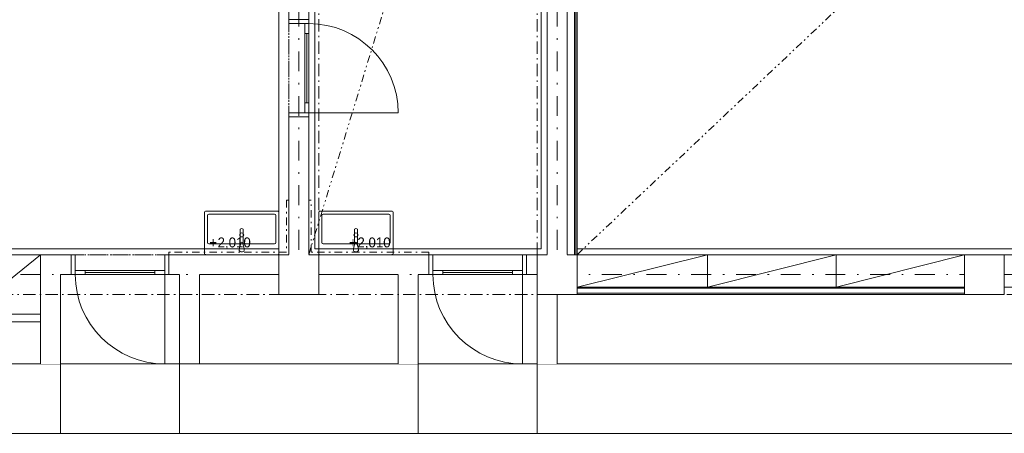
# Model space of a CAD drawing. Header units: millimetres. Extents: x -13540 to 53600, y -37870 to 10383.
# Tile 19 of 26: x 19791 to 29700, y -700 to 3470. Entities that reach past the tile are written whole.
import ezdxf

# ---------------------------------------------------------------- set-up
doc = ezdxf.new("R2010")
doc.units = ezdxf.units.MM
doc.header["$MEASUREMENT"] = 0
doc.set_wipeout_variables(frame=1)
for name, pattern in [('Wipeout_Contour', [1000, 0, -1000]), ('Čerchovaná', [450, 200, -117.5, 15, -117.5]), ('Čerchovaná M', [225, 125, -42.5, 15, -42.5]), ('Čerchovaná S', [175, 75, -42.5, 15, -42.5]), ('Čerchovaná se dvěma tečkami S', [202.5, 75, -32.5, 15, -32.5, 15, -32.5])]:
    doc.linetypes.add(name, pattern=pattern)
for name, color, linetype in [('02_Desky', 7, 'Continuous'), ('02_Zdi VNĚJŠÍ - nosné.obálka', 7, 'Continuous'), ('05_Obklady', 7, 'Continuous'), ('Nové_01_Zóny.dispozice', 7, 'Continuous'), ('Nové_02_Sloupy - nosné', 7, 'Continuous'), ('Nové_02_Trámy - nosné', 7, 'Continuous'), ('Nové_02_Zdi VNITŘNÍ - nenosné', 7, 'Continuous'), ('Nové_02_Zdi VNĚJŠÍ - nosné.obálka', 7, 'Continuous'), ('Nové_05_Obklady', 7, 'Continuous'), ('Nové_05_Podhledy', 7, 'Continuous'), ('Nové_05_Podlahy', 7, 'Continuous'), ('Nové_09_Interiér.nábytek', 7, 'Continuous'), ('Nové_09_Interiér.sanita a zařízení', 7, 'Continuous'), ('Nové_Konstrukce – Dělicí čáry vrstev', 7, 'Continuous'), ('Nové_Otvory – Dveře', 7, 'Continuous'), ('Nové_Výplně – Řezové', 7, 'Continuous')]:
    doc.layers.add(name, color=color, linetype=linetype)

msp = doc.modelspace()

# ---------------------------------------------------------------- linework, layer by layer
at = {"layer": '02_Zdi VNĚJŠÍ - nosné.obálka', "color": 251, "linetype": 'Continuous', "lineweight": 0, "flags": 128}
for points in [[(18500, -700), (20200, -700)], [(21400, -700), (23800, -700)], [(25000, -700), (31400, -700)]]:
    msp.add_lwpolyline(points, dxfattribs=at)
at = {"layer": 'Nové_01_Zóny.dispozice', "color": 251, "linetype": 'Continuous', "lineweight": 0, "flags": 128}
for points in [[(22400, 8890), (14200, 8890), (14200, 1160), (22400, 1160)], [(22760, 8890), (22760, 1160), (25040, 1160), (25040, 8890)], [(25400, 8890), (25400, 1160), (33600, 1160), (33600, 8890)]]:
    msp.add_lwpolyline(points, close=True, dxfattribs=at)
at = {"layer": 'Nové_02_Trámy - nosné', "color": 251, "linetype": 'Čerchovaná M', "lineweight": 0}
msp.add_line((22800, 700), (22400, 700), dxfattribs=at)
at = {"layer": 'Nové_02_Zdi VNĚJŠÍ - nosné.obálka', "color": 251, "linetype": 'Continuous', "lineweight": 0}
msp.add_line((22500, 3470), (22700, 3470), dxfattribs=at)
at = {"layer": 'Nové_02_Zdi VNĚJŠÍ - nosné.obálka', "color": 251, "linetype": 'Continuous', "lineweight": 0, "flags": 128}
for points in [[(22500, 8800), (22500, 3470)], [(22700, 3470), (22700, 8800)]]:
    msp.add_lwpolyline(points, dxfattribs=at)
at = {"layer": 'Nové_05_Podhledy', "color": 251, "linetype": 'Čerchovaná M', "lineweight": 0, "flags": 128}
for points in [[(14200, 1100), (22500, 1100), (22500, 8950), (14200, 8950)], [(22700, 1100), (25100, 1100), (25100, 8950), (22700, 8950)], [(25400, 1100), (33700, 1100), (33700, 8950), (25400, 8950)]]:
    msp.add_lwpolyline(points, close=True, dxfattribs=at)
at = {"layer": 'Nové_05_Podlahy', "color": 251, "linetype": 'Continuous', "lineweight": 0, "flags": 128}
for points in [[(25400, 775), (29300, 775), (29300, 1100), (29700, 1100), (29700, 775), (31200, 775), (31200, 1100), (31510, 1100), (31510, 900), (32490, 900), (32490, 1100), (33700, 1100), (33700, 2490), (33900, 2490), (33900, 3470), (33700, 3470), (33700, 8800), (25400, 8950)], [(22700, 8800), (22700, 1100), (23910, 1100), (23910, 900), (24890, 900), (24890, 1100), (25100, 1100), (25100, 8800)], [(23800, 900), (23800, -700), (25000, -700), (25000, 900)]]:
    msp.add_lwpolyline(points, close=True, dxfattribs=at)
at = {"layer": 'Nové_09_Interiér.nábytek', "color": 251, "linetype": 'Continuous', "lineweight": 0}
for p, q in [((19260, 500), (20000, 1100)), ((25400, 775), (26713.3, 1100)), ((26713.3, 775), (26713.3, 1100)), ((26713.3, 775), (28006.7, 1100)), ((28006.7, 775), (28006.7, 1100)), ((28006.7, 775), (29300, 1100))]:
    msp.add_line(p, q, dxfattribs=at)
at = {"layer": 'Nové_09_Interiér.nábytek', "color": 251, "linetype": 'Continuous', "lineweight": 0, "flags": 128}
for points in [[(18500, 500), (20000, 500), (20000, 1100), (18500, 1100)], [(25400, 775), (29300, 775), (29300, 1100), (25400, 1100)]]:
    msp.add_lwpolyline(points, close=True, dxfattribs=at)
at = {"layer": 'Nové_09_Interiér.sanita a zařízení', "color": 251, "linetype": 'Continuous', "lineweight": 0}
for p, q in [((21680, 1225), (21680, 1495)), ((21695, 1510), (22355, 1510)), ((22370, 1495), (22370, 1225)), ((22830, 1225), (22830, 1495)), ((22845, 1510), (23505, 1510)), ((23520, 1495), (23520, 1225)), ((22355, 1210), (21695, 1210)), ((23505, 1210), (22845, 1210))]:
    msp.add_line(p, q, dxfattribs=at)
at = {"layer": 'Nové_09_Interiér.sanita a zařízení', "color": 251, "linetype": 'Continuous', "lineweight": 0, "flags": 128}
for points in [[(22385, 1100), (21665, 1100, -0.414214), (21650, 1115), (21650, 1525, -0.414214), (21665, 1540), (22385, 1540, -0.414214), (22400, 1525), (22400, 1115, -0.414214)], [(23535, 1100), (22815, 1100, -0.414214), (22800, 1115), (22800, 1525, -0.414214), (22815, 1540), (23535, 1540, -0.414214), (23550, 1525), (23550, 1115, -0.414214)], [(22040.9, 1195.8), (22040.9, 1354, 0.166168), (22039.3, 1358.3, 0.394036), (22010.6, 1358.3, 0.169891), (22009, 1354), (22009, 1195.4), (22015.1, 1217.8, -0.833844), (22034.9, 1217.8)], [(23190.9, 1195.8), (23190.9, 1354, 0.166168), (23189.3, 1358.3, 0.394036), (23160.6, 1358.3, 0.169891), (23159, 1354), (23159, 1195.4), (23165.1, 1217.8, -0.833844), (23184.9, 1217.8)], [(22015.1, 1217.8), (21999, 1159, 1.192308), (22051, 1159), (22034.9, 1217.8, 0.833844)], [(23165.1, 1217.8), (23149, 1159, 1.192308), (23201, 1159), (23184.9, 1217.8, 0.833844)]]:
    msp.add_lwpolyline(points, format="xyb", close=True, dxfattribs=at)
at = {"layer": 'Nové_09_Interiér.sanita a zařízení', "color": 251, "linetype": 'Continuous', "lineweight": 0}
for centre in [(22025, 1300), (23175, 1300)]:
    msp.add_circle(centre, 20, dxfattribs=at)
for centre, start, end in [((21695, 1495), 90, 180), ((22355, 1495), 0, 90), ((22845, 1495), 90, 180), ((23505, 1495), 0, 90), ((21695, 1225), 180, 270), ((22355, 1225), 270, 0), ((22845, 1225), 180, 270), ((23505, 1225), 270, 0)]:
    msp.add_arc(centre, 15, start, end, dxfattribs=at)
at = {"layer": 'Nové_Otvory – Dveře', "color": 251, "linetype": 'Continuous', "lineweight": 0}
for p, q in [((22700, 3470), (22500, 3470)), ((22500, 3470), (22500, 3430)), ((22500, 3470), (22700, 3470)), ((22500, 3470), (22700, 3470)), ((22700, 3430), (22700, 3470)), ((22500, 3430), (22700, 3430)), ((22660, 3330), (22660, 3430)), ((22660, 3430), (22700, 3430)), ((22700, 3430), (22700, 3330)), ((22700, 3330), (22660, 3330)), ((22680, 3330), (22680, 2630)), ((22660, 2630), (22700, 2630)), ((20450, 900), (20450, 940)), ((20450, 920), (21150, 920)), ((21150, 940), (21150, 900)), ((24050, 900), (24050, 940)), ((24050, 920), (24750, 920)), ((24750, 940), (24750, 900))]:
    msp.add_line(p, q, dxfattribs=at)
at = {"layer": 'Nové_Otvory – Dveře', "color": 251, "linetype": 'Čerchovaná M', "lineweight": 0}
for p, q in [((20200, -700), (21400, -700)), ((23800, -700), (25000, -700))]:
    msp.add_line(p, q, dxfattribs=at)
at = {"layer": 'Nové_Otvory – Dveře', "color": 251, "linetype": 'Continuous', "lineweight": 0, "flags": 128}
for points in [[(22680, 3330), (22680, 2630), (22660, 2630), (22660, 3330)], [(22700, 3330), (22700, 2630), (22680, 2630), (22680, 3330)], [(20450, 920), (21150, 920), (21150, 940), (20450, 940)], [(20450, 900), (21150, 900), (21150, 920), (20450, 920)], [(24050, 920), (24750, 920), (24750, 940), (24050, 940)], [(24050, 900), (24750, 900), (24750, 920), (24050, 920)]]:
    msp.add_lwpolyline(points, close=True, dxfattribs=at)

# ---------------------------------------------------------------- texts
at = {"layer": '05_Obklady', "color": 251, "lineweight": 0, "char_height": 100, "attachment_point": 1}
for insert in [(21699.1, 1273.8), (23106.3, 1273.8)]:
    msp.add_mtext('\\A1;\\pt0,25000;+', dxfattribs=dict(at, insert=insert))

# ---------------------------------------------------------------- wipeouts: each hides what was drawn before it
at = {"color": 251, "linetype": 'Wipeout_Contour', "lineweight": 0, "ltscale": 86037.657696}
msp.add_wipeout([(21600, 0), (21600, 900), (21400, 900), (21400, 0)], dxfattribs=at).dxf.layer = 'Nové_Výplně – Řezové'

# ---------------------------------------------------------------- next in the draw order: linework, layer by layer
at = {"layer": '02_Desky', "color": 251, "linetype": 'Continuous', "lineweight": 0, "flags": 128}
msp.add_lwpolyline([(-11600, -11122.6), (-11600, -37870), (0, -37870), (0, -11470), (53600, -11470), (53600, 9980), (41780, 9980), (41780, 0), (18380, 0), (18380, -580), (18220, -580), (14080, -580), (13920, -580), (13920, 0), (0, 0), (0, 10010), (-11600, 10010), (-11600, -3670), (-4900, -3670), (-4900, -11122.6)], close=True, dxfattribs=at)
at = {"layer": '02_Zdi VNĚJŠÍ - nosné.obálka', "color": 251, "linetype": 'Continuous', "lineweight": 0}
msp.add_line((21400, -700), (21400, 0), dxfattribs=at)
at = {"layer": 'Nové_02_Zdi VNITŘNÍ - nenosné', "color": 251, "linetype": 'Continuous', "lineweight": 0, "flags": 128}
for points in [[(21400, 900), (21400, 0)], [(21600, 0), (21600, 900)]]:
    msp.add_lwpolyline(points, dxfattribs=at)
at = {"layer": 'Nové_05_Podhledy', "color": 251, "linetype": 'Čerchovaná M', "lineweight": 0, "flags": 128}
msp.add_lwpolyline([(-10900, -3670), (45880, -3670), (45880, 1240), (42480, 1240), (42480, -700), (-10900, -700)], close=True, dxfattribs=at)
at = {"layer": 'Nové_05_Podlahy', "color": 251, "linetype": 'Continuous', "lineweight": 0, "flags": 128}
for points in [[(14200, 1100), (18500, 1100), (18500, 425), (20000, 425), (20000, 1100), (20310, 1100), (20310, 900), (21290, 900), (21290, 1100), (22500, 1100), (22500, 2490), (22700, 2490), (22700, 3470), (22500, 3470), (22500, 8800), (22400, 8800), (22400, 8950), (14200, 8950)], [(20200, -700), (21400, -700), (21400, 900), (20200, 900)]]:
    msp.add_lwpolyline(points, close=True, dxfattribs=at)
at = {"layer": 'Nové_Otvory – Dveře', "color": 251, "linetype": 'Continuous', "lineweight": 0}
msp.add_line((21400, -700), (21400, 0), dxfattribs=at)

# ---------------------------------------------------------------- next in the draw order: wipeouts: each hides what was drawn before it
at = {"color": 251, "linetype": 'Wipeout_Contour', "lineweight": 0, "ltscale": 103832.620233}
msp.add_wipeout([(25100, 1100), (25300, 1100), (25300, 8800), (25100, 8800)], dxfattribs=at).dxf.layer = 'Nové_Výplně – Řezové'
at = {"color": 251, "linetype": 'Wipeout_Contour', "lineweight": 0, "ltscale": 104585.702513}
msp.add_wipeout([(25387.5, 1100), (25400, 1100), (25400, 8800), (25387.5, 8800)], dxfattribs=at).dxf.layer = 'Nové_Výplně – Řezové'
at = {"color": 251, "linetype": 'Wipeout_Contour', "lineweight": 0, "ltscale": 90727.022207}
msp.add_wipeout([(22500, 1100), (22700, 1100), (22700, 2490), (22500, 2490)], dxfattribs=at).dxf.layer = 'Nové_Výplně – Řezové'
at = {"color": 251, "linetype": 'Wipeout_Contour', "lineweight": 0, "ltscale": 60479.717559}
msp.add_wipeout([(20200, 1100), (20000, 1100), (20200, 900)], dxfattribs=at).dxf.layer = 'Nové_Výplně – Řezové'
at = {"color": 251, "linetype": 'Wipeout_Contour', "lineweight": 0, "ltscale": 87472.475697}
msp.add_wipeout([(21290, 1100), (21290, 900), (22400, 900), (22400, 1100)], dxfattribs=at).dxf.layer = 'Nové_Výplně – Řezové'
at = {"color": 251, "linetype": 'Wipeout_Contour', "lineweight": 0, "ltscale": 99860.943949}
msp.add_wipeout([(25000, 1100), (24890, 1100), (24890, 900), (25000, 900)], dxfattribs=at).dxf.layer = 'Nové_Výplně – Řezové'
at = {"color": 251, "linetype": 'Wipeout_Contour', "lineweight": 0, "ltscale": 94834.164651}
msp.add_wipeout([(23800, 0), (23800, 900), (23600, 900), (23600, 0)], dxfattribs=at).dxf.layer = 'Nové_Výplně – Řezové'
at = {"color": 251, "linetype": 'Wipeout_Contour', "lineweight": 0, "ltscale": 100419.517948}
msp.add_wipeout([(25000, 700), (25000, 0), (25200, 0), (25200, 700)], dxfattribs=at).dxf.layer = 'Nové_Výplně – Řezové'
at = {"color": 251, "linetype": 'Wipeout_Contour', "lineweight": 0, "ltscale": 109443.426736}
msp.add_wipeout([(25400, 775), (25400, 762.5), (29300, 762.5), (29300, 775)], dxfattribs=at).dxf.layer = 'Nové_Výplně – Řezové'
at = {"color": 251, "linetype": 'Wipeout_Contour', "lineweight": 0, "ltscale": 109436.653835}
msp.add_wipeout([(29300, 712.5), (25400, 712.5), (25400, 700), (29300, 700)], dxfattribs=at).dxf.layer = 'Nové_Výplně – Řezové'

# ---------------------------------------------------------------- next in the draw order: linework, layer by layer
at = {"layer": '02_Zdi VNĚJŠÍ - nosné.obálka', "color": 251, "linetype": 'Continuous', "lineweight": 0}
for p, q in [((23800, -700), (23800, 0)), ((25000, -700), (25000, 0))]:
    msp.add_line(p, q, dxfattribs=at)
at = {"layer": '02_Zdi VNĚJŠÍ - nosné.obálka', "color": 251, "linetype": 'Continuous', "lineweight": 0, "flags": 128}
for points in [[(23600, 0), (21600, 0)], [(31200, 0), (25200, 0)]]:
    msp.add_lwpolyline(points, dxfattribs=at)
at = {"layer": 'Nové_02_Trámy - nosné', "color": 251, "linetype": 'Čerchovaná', "lineweight": 0}
for p, q in [((22600, 700), (22600, 9200)), ((25200, 700), (25200, 9200))]:
    msp.add_line(p, q, dxfattribs=at)
at = {"layer": 'Nové_02_Trámy - nosné', "color": 251, "linetype": 'Čerchovaná M', "lineweight": 0}
for p, q in [((22400, 1100), (22400, 8800)), ((25000, 1100), (25000, 8800))]:
    msp.add_line(p, q, dxfattribs=at)
at = {"layer": 'Nové_02_Zdi VNITŘNÍ - nenosné', "color": 251, "linetype": 'Continuous', "lineweight": 0}
for p, q in [((21290, 1100), (21290, 900)), ((24890, 1100), (24890, 900))]:
    msp.add_line(p, q, dxfattribs=at)
at = {"layer": 'Nové_02_Zdi VNITŘNÍ - nenosné', "color": 251, "linetype": 'Continuous', "lineweight": 0, "flags": 128}
for points in [[(22400, 1100), (21290, 1100)], [(25000, 1100), (24890, 1100)], [(21290, 900), (21400, 900)], [(21600, 900), (22400, 900)], [(23600, 900), (23600, 0)], [(23800, 0), (23800, 900)], [(24890, 900), (25000, 900)], [(25000, 700), (25000, 0)], [(25200, 0), (25200, 700)]]:
    msp.add_lwpolyline(points, dxfattribs=at)
at = {"layer": 'Nové_02_Zdi VNĚJŠÍ - nosné.obálka', "color": 251, "linetype": 'Continuous', "lineweight": 0}
msp.add_line((22500, 2490), (22700, 2490), dxfattribs=at)
at = {"layer": 'Nové_02_Zdi VNĚJŠÍ - nosné.obálka', "color": 251, "linetype": 'Continuous', "lineweight": 0, "flags": 128}
for points in [[(25100, 8800), (25100, 1100)], [(25300, 1100), (25300, 8800)], [(22500, 2490), (22500, 1100)], [(22700, 1100), (22700, 2490)]]:
    msp.add_lwpolyline(points, dxfattribs=at)
at = {"layer": 'Nové_05_Obklady', "color": 251, "linetype": 'Continuous', "lineweight": 0, "flags": 128}
for points in [[(22475, 1650), (22500, 1650)], [(22500, 1125), (22500, 1650)], [(22725, 1650), (22700, 1650)], [(22700, 1650), (22700, 1125)], [(21290, 1125), (21290, 1100)], [(21290, 1100), (22500, 1100)], [(22500, 1100), (22500, 1125)], [(22700, 1100), (22700, 1125)]]:
    msp.add_lwpolyline(points, dxfattribs=at)
at = {"layer": 'Nové_05_Obklady', "color": 251, "linetype": 'Čerchovaná S', "lineweight": 0, "flags": 128}
for points in [[(22475, 1650), (22475, 1125)], [(22725, 1125), (22725, 1650)], [(22475, 1125), (21290, 1125)]]:
    msp.add_lwpolyline(points, dxfattribs=at)
at = {"layer": 'Nové_Otvory – Dveře', "color": 251, "linetype": 'Čerchovaná M', "lineweight": 0}
for p, q in [((22500, 3470), (22500, 2490)), ((22700, 3470), (22700, 2490)), ((23800, 0), (25000, 0))]:
    msp.add_line(p, q, dxfattribs=at)
at = {"layer": 'Nové_Otvory – Dveře', "color": 251, "linetype": 'Continuous', "lineweight": 0}
for p, q in [((22660, 2530), (22660, 2630)), ((22700, 2630), (22700, 2530)), ((22700, 2530), (22500, 2530)), ((22500, 2530), (22500, 2490)), ((22500, 2490), (22700, 2490)), ((22500, 2490), (22700, 2490)), ((22500, 2490), (22700, 2490)), ((22700, 2530), (22660, 2530)), ((22700, 2530), (23600, 2530)), ((22700, 2490), (22700, 2530)), ((21250, 900), (21250, 1100)), ((21250, 1100), (21290, 1100)), ((21290, 1100), (21290, 900)), ((21290, 1100), (21290, 900)), ((21290, 1100), (21290, 900)), ((24850, 900), (24850, 1100)), ((24850, 1100), (24890, 1100)), ((24890, 1100), (24890, 900)), ((24890, 1100), (24890, 900)), ((24890, 1100), (24890, 900)), ((21250, 940), (21150, 940)), ((21150, 900), (21250, 900)), ((21250, 900), (21250, 940)), ((21250, 900), (21250, 0)), ((21290, 900), (21250, 900)), ((24850, 940), (24750, 940)), ((24750, 900), (24850, 900)), ((24850, 900), (24850, 940)), ((24850, 900), (24850, 0)), ((24890, 900), (24850, 900)), ((23800, -700), (23800, 0)), ((25000, -700), (25000, 0))]:
    msp.add_line(p, q, dxfattribs=at)
msp.add_arc((22700, 2530), 900, 0, 90, dxfattribs=at)

# ---------------------------------------------------------------- next in the draw order: texts
at = {"layer": '05_Obklady', "color": 251, "lineweight": 0, "insert": (21782.2, 1274.3), "char_height": 100, "attachment_point": 1}
msp.add_mtext('\\A1;\\pt0,25000;2,010{\\H0.66x;\\S^  ;\\S^  ;\\S^  ;\\S^  ;\\S^  ;\\S^  ;\\S^  ;\\S^  ;\\S^  ;\\S^  ;\\S^  ;}', dxfattribs=at)

# ---------------------------------------------------------------- next in the draw order: wipeouts: each hides what was drawn before it
at = {"color": 251, "linetype": 'Wipeout_Contour', "lineweight": 0, "ltscale": 104537.104688}
msp.add_wipeout([(25375, 1100), (25387.5, 1100), (25387.5, 8800), (25375, 8800)], dxfattribs=at).dxf.layer = 'Nové_Výplně – Řezové'
at = {"color": 251, "linetype": 'Wipeout_Contour', "lineweight": 0, "ltscale": 80440.278125}
msp.add_wipeout([(20000, 900), (20000, 0), (20200, 0), (20200, 900)], dxfattribs=at).dxf.layer = 'Nové_Výplně – Řezové'
at = {"color": 251, "linetype": 'Wipeout_Contour', "lineweight": 0, "ltscale": 109440.011569}
msp.add_wipeout([(25400, 712.5), (29300, 712.5), (29300, 762.5), (25400, 762.5)], dxfattribs=at).dxf.layer = 'Nové_Výplně – Řezové'

# ---------------------------------------------------------------- next in the draw order: linework, layer by layer
at = {"layer": '02_Zdi VNĚJŠÍ - nosné.obálka', "color": 251, "linetype": 'Continuous', "lineweight": 0}
msp.add_line((20200, -700), (20200, 0), dxfattribs=at)
at = {"layer": 'Nové_02_Trámy - nosné', "color": 251, "linetype": 'Čerchovaná M', "lineweight": 0}
for p, q in [((5200, 700), (36600, 700)), ((25400, 700), (25000, 700))]:
    msp.add_line(p, q, dxfattribs=at)
at = {"layer": 'Nové_02_Zdi VNITŘNÍ - nenosné', "color": 251, "linetype": 'Continuous', "lineweight": 0, "flags": 128}
for points in [[(29300, 775), (25400, 775)], [(25400, 700), (29300, 700)]]:
    msp.add_lwpolyline(points, dxfattribs=at)
at = {"layer": 'Nové_Konstrukce – Dělicí čáry vrstev', "color": 251, "linetype": 'Continuous', "lineweight": 0}
for p, q in [((29300, 762.5), (25400, 762.5)), ((25400, 712.5), (29300, 712.5))]:
    msp.add_line(p, q, dxfattribs=at)
at = {"layer": 'Nové_Otvory – Dveře', "color": 251, "linetype": 'Čerchovaná M', "lineweight": 0}
msp.add_line((20200, 0), (21400, 0), dxfattribs=at)
at = {"layer": 'Nové_Otvory – Dveře', "color": 251, "linetype": 'Continuous', "lineweight": 0}
msp.add_line((20200, -700), (20200, 0), dxfattribs=at)

# ---------------------------------------------------------------- next in the draw order: wipeouts: each hides what was drawn before it
at = {"color": 251, "linetype": 'Wipeout_Contour', "lineweight": 0, "ltscale": 104367.027496}
msp.add_wipeout([(25300, 1100), (25375, 1100), (25375, 8800), (25300, 8800)], dxfattribs=at).dxf.layer = 'Nové_Výplně – Řezové'
at = {"color": 251, "linetype": 'Wipeout_Contour', "lineweight": 0, "ltscale": 60270.978075}
msp.add_wipeout([(20000, 900), (20200, 900), (20000, 1100)], dxfattribs=at).dxf.layer = 'Nové_Výplně – Řezové'
at = {"color": 251, "linetype": 'Wipeout_Contour', "lineweight": 0, "ltscale": 93506.495903}
msp.add_wipeout([(22800, 1100), (22800, 900), (23910, 900), (23910, 1100)], dxfattribs=at).dxf.layer = 'Nové_Výplně – Řezové'

# ---------------------------------------------------------------- next in the draw order: linework, layer by layer
at = {"layer": 'Nové_02_Trámy - nosné', "color": 251, "linetype": 'Čerchovaná M', "lineweight": 0}
for p, q in [((22800, 1100), (22800, 8800)), ((25400, 1100), (25400, 8800)), ((22800, 1100), (25000, 1100)), ((25400, 1100), (33600, 1100))]:
    msp.add_line(p, q, dxfattribs=at)
at = {"layer": 'Nové_02_Zdi VNITŘNÍ - nenosné', "color": 251, "linetype": 'Continuous', "lineweight": 0}
msp.add_line((23910, 1100), (23910, 900), dxfattribs=at)
at = {"layer": 'Nové_02_Zdi VNITŘNÍ - nenosné', "color": 251, "linetype": 'Continuous', "lineweight": 0, "flags": 128}
for points in [[(25300, 8800), (25300, 1100)], [(25400, 1100), (25400, 8800)], [(20000, 1100), (20200, 1100)], [(20000, 1100), (20000, 0)], [(23910, 1100), (22800, 1100)], [(20200, 0), (20200, 900)], [(22800, 900), (23600, 900)], [(23800, 900), (23910, 900)]]:
    msp.add_lwpolyline(points, dxfattribs=at)
at = {"layer": 'Nové_05_Obklady', "color": 251, "linetype": 'Continuous', "lineweight": 0, "flags": 128}
for points in [[(22700, 1100), (23910, 1100)], [(23910, 1125), (23910, 1100)]]:
    msp.add_lwpolyline(points, dxfattribs=at)
at = {"layer": 'Nové_05_Obklady', "color": 251, "linetype": 'Čerchovaná S', "lineweight": 0, "flags": 128}
msp.add_lwpolyline([(23910, 1125), (22725, 1125)], dxfattribs=at)
at = {"layer": 'Nové_05_Podhledy', "color": 251, "linetype": 'Čerchovaná se dvěma tečkami S', "lineweight": 0}
for points in [[(22700, 1100), (25100, 8950)], [(25400, 1100), (33700, 8950)]]:
    msp.add_lwpolyline(points, dxfattribs=at)
at = {"layer": 'Nové_Konstrukce – Dělicí čáry vrstev', "color": 251, "linetype": 'Continuous', "lineweight": 0}
for p, q in [((25375, 1100), (25375, 8800)), ((25387.5, 1100), (25387.5, 8800))]:
    msp.add_line(p, q, dxfattribs=at)
at = {"layer": 'Nové_Otvory – Dveře', "color": 251, "linetype": 'Čerchovaná M', "lineweight": 0}
for p, q in [((23910, 1100), (24890, 1100)), ((23910, 900), (24890, 900))]:
    msp.add_line(p, q, dxfattribs=at)
at = {"layer": 'Nové_Otvory – Dveře', "color": 251, "linetype": 'Continuous', "lineweight": 0}
for p, q in [((23910, 900), (23910, 1100)), ((23910, 1100), (23950, 1100)), ((23910, 1100), (23910, 900)), ((23910, 1100), (23910, 900)), ((23950, 1100), (23950, 900)), ((23950, 900), (23910, 900)), ((24050, 940), (23950, 940)), ((23950, 940), (23950, 900)), ((23950, 900), (24050, 900))]:
    msp.add_line(p, q, dxfattribs=at)
msp.add_arc((24850, 900), 900, 180, 270, dxfattribs=at)

# ---------------------------------------------------------------- next in the draw order: texts
at = {"layer": '05_Obklady', "color": 251, "lineweight": 0, "insert": (23189.3, 1274.3), "char_height": 100, "attachment_point": 1}
msp.add_mtext('\\A1;\\pt0,25000;2,010{\\H0.66x;\\S^  ;\\S^  ;\\S^  ;\\S^  ;\\S^  ;\\S^  ;\\S^  ;\\S^  ;\\S^  ;\\S^  ;\\S^  ;}', dxfattribs=at)

# ---------------------------------------------------------------- next in the draw order: wipeouts: each hides what was drawn before it
at = {"color": 251, "linetype": 'Wipeout_Contour', "lineweight": 0, "ltscale": 81119.664766}
msp.add_wipeout([(20200, 900), (20310, 900), (20310, 1100), (20200, 1100)], dxfattribs=at).dxf.layer = 'Nové_Výplně – Řezové'

# ---------------------------------------------------------------- next in the draw order: linework, layer by layer
at = {"layer": 'Nové_02_Trámy - nosné', "color": 251, "linetype": 'Čerchovaná M', "lineweight": 0}
msp.add_line((14200, 1100), (22400, 1100), dxfattribs=at)
at = {"layer": 'Nové_02_Trámy - nosné', "color": 251, "linetype": 'Čerchovaná', "lineweight": 0}
msp.add_line((5400, 900), (36400, 900), dxfattribs=at)
at = {"layer": 'Nové_02_Zdi VNITŘNÍ - nenosné', "color": 251, "linetype": 'Continuous', "lineweight": 0}
msp.add_line((20310, 1100), (20310, 900), dxfattribs=at)
at = {"layer": 'Nové_02_Zdi VNITŘNÍ - nenosné', "color": 251, "linetype": 'Continuous', "lineweight": 0, "flags": 128}
for points in [[(20310, 1100), (20200, 1100)], [(20200, 900), (20310, 900)]]:
    msp.add_lwpolyline(points, dxfattribs=at)
at = {"layer": 'Nové_Otvory – Dveře', "color": 251, "linetype": 'Čerchovaná M', "lineweight": 0}
for p, q in [((20310, 1100), (21290, 1100)), ((20310, 900), (21290, 900))]:
    msp.add_line(p, q, dxfattribs=at)
at = {"layer": 'Nové_Otvory – Dveře', "color": 251, "linetype": 'Continuous', "lineweight": 0}
for p, q in [((20310, 900), (20310, 1100)), ((20310, 1100), (20350, 1100)), ((20310, 1100), (20310, 900)), ((20310, 1100), (20310, 900)), ((20350, 1100), (20350, 900)), ((20350, 900), (20310, 900)), ((20450, 940), (20350, 940)), ((20350, 940), (20350, 900)), ((20350, 900), (20450, 900))]:
    msp.add_line(p, q, dxfattribs=at)
msp.add_arc((21250, 900), 900, 180, 270, dxfattribs=at)

# ---------------------------------------------------------------- next in the draw order: wipeouts: each hides what was drawn before it
at = {"color": 251, "linetype": 'Wipeout_Contour', "lineweight": 0, "ltscale": 135728.746509}
msp.add_wipeout([(22500, 1100), (22400, 1100), (22400, 700), (22800, 700), (22800, 1100), (22700, 1100)], dxfattribs=at).dxf.layer = 'Nové_Výplně – Řezové'
at = {"color": 251, "linetype": 'Wipeout_Contour', "lineweight": 0, "ltscale": 151315.474074}
msp.add_wipeout([(25100, 1100), (25000, 1100), (25000, 700), (25400, 700), (25400, 1100), (25300, 1100)], dxfattribs=at).dxf.layer = 'Nové_Výplně – Řezové'
at = {"color": 251, "linetype": 'Wipeout_Contour', "lineweight": 0, "ltscale": 118057.612369}
msp.add_wipeout([(29300, 700), (29700, 700), (29700, 1100), (29300, 1100)], dxfattribs=at).dxf.layer = 'Nové_Výplně – Řezové'

# ---------------------------------------------------------------- next in the draw order: linework, layer by layer
at = {"layer": 'Nové_02_Sloupy - nosné', "color": 251, "linetype": 'Continuous', "lineweight": 0, "flags": 128}
for points in [[(22500, 1100), (22400, 1100), (22400, 700), (22800, 700), (22800, 1100), (22700, 1100)], [(25100, 1100), (25000, 1100), (25000, 700), (25400, 700), (25400, 1100), (25300, 1100)]]:
    msp.add_lwpolyline(points, dxfattribs=at)
msp.add_lwpolyline([(29300, 700), (29700, 700), (29700, 1100), (29300, 1100)], close=True, dxfattribs=at)

doc.saveas('drawing.dxf')
